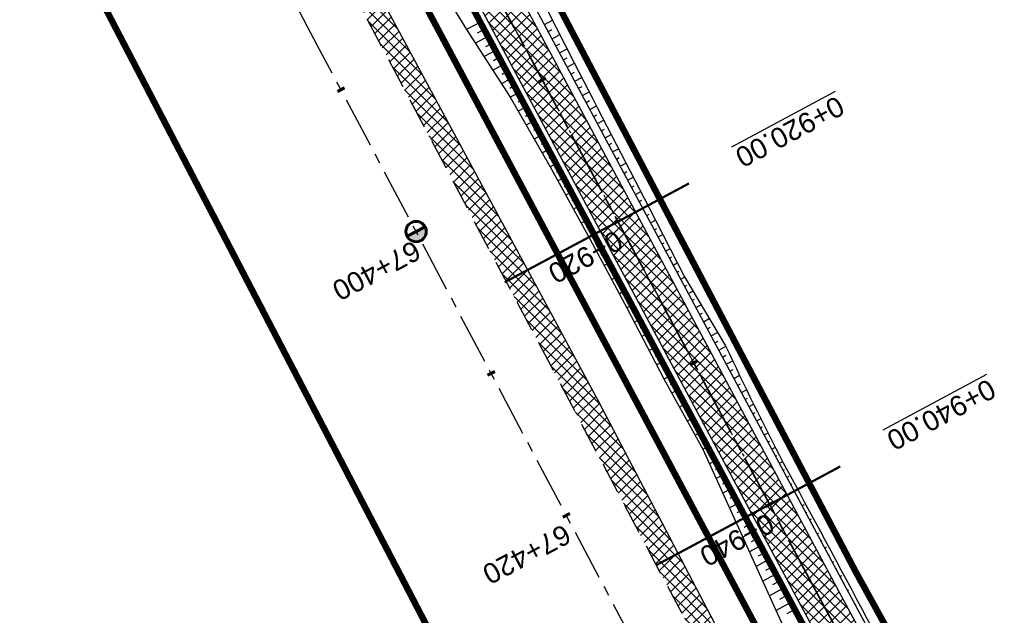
# Model space of a CAD drawing. Header units: metres. Extents: x 7529682 to 7533711, y 5721195 to 5727842.
# Tile 185 of 232: x 7530110 to 7530172, y 5726960 to 5726997. Entities that reach past the tile are written whole.
import ezdxf

# ---------------------------------------------------------------- set-up
doc = ezdxf.new("R2010")
doc.units = ezdxf.units.M
for name, pattern in [('817-dzialki-09-05-04$0$HIDDEN', [0.375, 0.25, -0.125]), ('ACAD_ISO05W100', [33, 24, -3, 0, -3, 0, -3]), ('CENTER', [50.8, 31.75, -6.35, 6.35, -6.35]), ('CENTER2', [28.575, 19.05, -3.175, 3.175, -3.175]), ('HIDDEN', [9.525, 6.35, -3.175])]:
    doc.linetypes.add(name, pattern=pattern)
for name, color, linetype in [('C-DROGI-SYTUACJA', 7, 'Continuous'), ('C-DROGI-SYTUACJA-ETYKIETY', 7, 'Continuous'), ('D-hatch-pobocza', 131, 'Continuous'), ('D-pobocza', 60, 'Continuous'), ('D-rowy', 160, 'Continuous'), ('D-skarpa', 2, 'Continuous'), ('D-skarpa-kreskowanie', 2, 'Continuous')]:
    doc.layers.add(name, color=color, linetype=linetype)
for name, color, linetype, lineweight, true_color in [('D-hatch-ciag-pieszo-rowerowy', 7, 'Continuous', 13, 0xff9f80), ('D-LR-etap-III', 7, '817-dzialki-09-05-04$0$HIDDEN', 50, 0x00008f), ('D-przekroje-pop', 7, 'Continuous', 50, 0x000099)]:
    doc.layers.add(name, color=color, linetype=linetype, lineweight=lineweight, true_color=true_color)
for name, color, linetype, lineweight in [('D-krawędzie', 3, 'Continuous', 30), ('D-obrzeża', 2, 'Continuous', 30), ('D-oś', 10, 'CENTER', 30), ('D-pas-drogowy', 7, 'ACAD_ISO05W100', 50)]:
    doc.layers.add(name, color=color, linetype=linetype, lineweight=lineweight)
doc.layers.add('poprzeczki', color=7, linetype='Continuous', true_color=0x0000c7)
doc.styles.get("Standard").update_dxf_attribs({"font": 'arial.ttf'})

# ---------------------------------------------------------------- blocks, each defined once
blk = doc.blocks.new('kilometraz')
at = {"linetype": 'ByBlock', "lineweight": -2}
blk.add_hatch(color=0, dxfattribs=at).paths.add_polyline_path([(0, -0.28125, 0.41421356), (0.28125, 0, 0.41421356), (0, 0.28125)])
at = {"color": 0, "linetype": 'ByBlock', "lineweight": -2}
blk.add_line((0, 0.28125), (0, -0.28125), dxfattribs=at)
blk.add_circle((0, 0), 0.28125, dxfattribs=at)
blk = doc.blocks.new('AeccTickLine')
at = {"color": 0, "linetype": 'ByBlock', "lineweight": -2}
blk.add_line((0, 1), (0, -1), dxfattribs=at)

msp = doc.modelspace()

# ---------------------------------------------------------------- hatches: boundary and pattern name
at = {"layer": 'D-hatch-ciag-pieszo-rowerowy'}
h = msp.add_hatch(dxfattribs=at)
h.set_pattern_fill('ANSI37', color=256, scale=0.15, style=0)
h.set_pattern_definition([(45, (0.87658, 0.48407), (-0.33675960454, 0.33675960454), []), (135, (0.87658, 0.48407), (-0.33675960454, -0.33675960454), [])])
h.paths.add_polyline_path([(7530123.559, 5727032.047), (7530121.363, 5727030.852), (7530132.878, 5727009.502), (7530158.916, 5726960.858), (7530182.683, 5726916.746), (7530203.558, 5726876.949), (7530215.075, 5726854.837), (7530217.477, 5726855.639), (7530205.774, 5726878.107), (7530184.89, 5726917.92), (7530161.118, 5726962.041), (7530135.081, 5727010.685)])
at = {"layer": 'D-hatch-pobocza'}
h = msp.add_hatch(dxfattribs=at)
h.set_pattern_fill('ANSI37', color=256, scale=0.15, style=0)
h.set_pattern_definition([(45, (0, 0), (-0.33675960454, 0.33675960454), []), (135, (0, 0), (-0.33675960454, -0.33675960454), [])])
h.paths.add_polyline_path([(7530159.28, 5726948.82), (7530146.43, 5726973.35), (7530133.18, 5726997.96), (7530120.77, 5727021.75), (7530102.37, 5727056.4), (7530093.405, 5727074.093), (7530092.054, 5727072.892), (7530098.687, 5727060.362), (7530131.998, 5726997.21), (7530163.822, 5726937.097), (7530204.081, 5726861.013), (7530207.771, 5726854.047), (7530209.4, 5726853.58), (7530209.844, 5726853.622), (7530193.42, 5726884.56), (7530185.31, 5726899.91), (7530173.06, 5726923.22)])

# ---------------------------------------------------------------- linework, layer by layer
at = {"layer": 'C-DROGI-SYTUACJA', "color": 10, "linetype": 'CENTER2', "lineweight": 35, "ltscale": 0.2}
msp.add_lwpolyline([(7529994.785, 5727271.452), (7530014.919, 5727233.118), (7530030.611, 5727203.571), (7530048.952, 5727168.884), (7530066.584, 5727135.609), (7530088.792, 5727092.929), (7530119.442, 5727037.047), (7530133.98, 5727010.094), (7530160.017, 5726961.45), (7530183.787, 5726917.333), (7530204.666, 5726877.528), (7530227.909, 5726832.904), (7530259.102, 5726774.826, 0.063585), (7530264.989, 5726766.578), (7530268.47, 5726762.818, -0.065084), (7530272.969, 5726756.475), (7530281.424, 5726740.504, -0.065084), (7530284.142, 5726733.217), (7530284.891, 5726729.972, 0.064463), (7530289.362, 5726717.937), (7530322.484, 5726654.998), (7530339.922, 5726621.886)], format="xyb", dxfattribs=at)
at = {"layer": 'D-krawędzie', "linetype": 'HIDDEN', "ltscale": 0.3}
msp.add_lwpolyline([(7529971.476, 5727300.786), (7530006.702, 5727234.141), (7530044.198, 5727163.133), (7530082.89, 5727090.2), (7530098.687, 5727060.362), (7530131.998, 5726997.21), (7530163.822, 5726937.097), (7530204.081, 5726861.013), (7530247.82, 5726778.438), (7530252.22, 5726770.26), (7530259.735, 5726756.9), (7530263.782, 5726749.287), (7530270.196, 5726737.096), (7530272.433, 5726732.819), (7530276.009, 5726725.598), (7530279.7, 5726718.02), (7530284.501, 5726708.94), (7530291.376, 5726695.94), (7530296.046, 5726687.107), (7530304.464, 5726671.187), (7530316.604, 5726648.181)], dxfattribs=at)
at = {"layer": 'D-LR-etap-III', "ltscale": 10, "flags": 128}
msp.add_lwpolyline([(7531750.474, 5723895.103, 0.4, 0.4, 0), (7531750.505, 5723895.13, 0.4, 0.4, 0), (7531682.71, 5724022.92, 0.4, 0.4, 0), (7531619.177, 5724147.204, 0.4, 0.4, 0), (7531592.309, 5724198.489, 0.4, 0.4, 0), (7531553.264, 5724272.919, 0.4, 0.4, 0), (7531504.02, 5724366.79, 0.4, 0.4, 0), (7531482.09, 5724407.62, 0.4, 0.4, 0), (7531412.35, 5724541.183, 0.4, 0.4, 0), (7531388.464, 5724586.93, 0.4, 0.4, 0), (7531345.12, 5724669.94, 0.4, 0.4, 0), (7531127.66, 5725081.67, 0.4, 0.4, 0), (7531059.253, 5725211.041, 0.4, 0.4, 0), (7531008.007, 5725307.954, 0.4, 0.4, 0), (7530964.182, 5725390.836, 0.4, 0.4, 0), (7530914.557, 5725484.684, 0.4, 0.4, 0), (7530865.243, 5725577.494, 0.4, 0.4, 0), (7530840.085, 5725624.059, 0.4, 0.4, 0), (7530802.56, 5725694.925, 0.4, 0.4, 0), (7530755.54, 5725787.51, 0.4, 0.4, 0), (7530708.718, 5725876.303, 0.4, 0.4, 0), (7530695.12, 5725902.09, 0.4, 0.4, 0), (7530642.914, 5726001.078, 0.4, 0.4, 0), (7530634.935, 5726016.147, 0.4, 0.4, 0), (7530610.82, 5726061.93, 0.4, 0.4, 0), (7530610.82, 5726061.93, 0.4, 0.4, 0), (7530607.21, 5726063.51, 0.4, 0.4, 0), (7530597.42, 5726080.68, 0.4, 0.4, 0), (7530591.16, 5726088.44, 0.4, 0.4, 0), (7530581.28, 5726107.21, 0.4, 0.4, 0), (7530571.29, 5726130.56, 0.4, 0.4, 0), (7530549.555, 5726171.527, 0.4, 0.4, 0), (7530531.014, 5726206.474, 0.4, 0.4, 0), (7530516.461, 5726236.017, 0.4, 0.4, 0), (7530500.799, 5726266.141, 0.4, 0.4, 0), (7530491.35, 5726283.94, 0.4, 0.4, 0), (7530482.4, 5726303.41, 0.4, 0.4, 0), (7530482.4, 5726303.41, 0.4, 0.4, 0), (7530450.41, 5726357.28, 0.4, 0.4, 0), (7530397.759, 5726458.5, 0.4, 0.4, 0), (7530334.708, 5726583.665, 0.4, 0.4, 0), (7530303.939, 5726645.168, 0.4, 0.4, 0), (7530300.51, 5726651.778, 0.4, 0.4, 0), (7530289.214, 5726671.967, 0.4, 0.4, 0), (7530281.54, 5726685.57, 0.4, 0.4, 0), (7530261.371, 5726724.163, 0.4, 0.4, 0), (7530254.03, 5726738.21, 0.4, 0.4, 0), (7530197.22, 5726845.06, 0.4, 0.4, 0), (7530194.71, 5726849.15, 0.4, 0.4, 0), (7530195.92, 5726850.75, 0.4, 0.4, 0), (7530170.547, 5726892.961, 0.4, 0.4, 0), (7530143.175, 5726945.066, 0.4, 0.4, 0), (7530105.06, 5727018.32, 0.4, 0.4, 0), (7530100.06, 5727027.16, 0.4, 0.4, 0), (7530062.319, 5727099.625, 0.4, 0.4, 0), (7530015.379, 5727189.42, 0.4, 0.4, 0), (7529983.208, 5727250.207, 0.4, 0.4, 0), (7529953.284, 5727306.747, 0.4, 0.4, 0), (7529900.671, 5727406.159, 0.4, 0.4, 0), (7529890.63, 5727425.131, 0.4, 0.4, 0), (7529875.155, 5727454.426, 0.4, 0.4, 0), (7529857.56, 5727487.787, 0.4, 0.4, 0), (7529835.194, 5727530.193, 0.4, 0.4, 0), (7529811.741, 5727574.662, 0.4, 0.4, 0), (7529792.102, 5727611.923, 0.4, 0.4, 0), (7529768.066, 5727657.47, 0.4, 0.4, 0), (7529755.211, 5727682.131, 0.4, 0.4, 0), (7529753.31, 5727681.13, 0.4, 0.4, 0), (7529739.21, 5727707.77, 0.4, 0.4, 0), (7529735.395, 5727711.252, 0.4, 0.4, 0), (7529725.42, 5727730.2, 0.4, 0.4, 0), (7529723.55, 5727729.88, 0.4, 0.4, 0), (7529695.567, 5727782.932, 0.4, 0.4, 0), (7529717.68, 5727794.024, 0.4, 0.4, 0), (7529736.275, 5727758.647, 0.4, 0.4, 0), (7529736.275, 5727758.647, 0.4, 0.4, 0), (7529744.511, 5727750.406, 0.4, 0.4, 0), (7529744.511, 5727750.406, 0.4, 0.4, 0), (7529750.283, 5727738.55, 0.4, 0.4, 0), (7529777.109, 5727687.569, 0.4, 0.4, 0), (7529796.515, 5727651.33, 0.4, 0.4, 0), (7529814.938, 5727616.793, 0.4, 0.4, 0), (7529839.007, 5727572.304, 0.4, 0.4, 0), (7529860.618, 5727532.509, 0.4, 0.4, 0), (7529882.349, 5727491.504, 0.4, 0.4, 0), (7529904.865, 5727449.096, 0.4, 0.4, 0), (7529920.747, 5727418.885, 0.4, 0.4, 0), (7529946.677, 5727368.547, 0.4, 0.4, 0), (7529972.025, 5727320.573, 0.4, 0.4, 0), (7529987.74, 5727290.153, 0.4, 0.4, 0), (7529996.497, 5727273.662, 0.4, 0.4, 0), (7530017.541, 5727234.203, 0.4, 0.4, 0), (7530033.054, 5727204.864, 0.4, 0.4, 0), (7530051.623, 5727170.223, 0.4, 0.4, 0), (7530069.277, 5727137.016, 0.4, 0.4, 0), (7530089.385, 5727097.534, 0.4, 0.4, 0), (7530109.713, 5727060.747, 0.4, 0.4, 0), (7530136.77, 5727011.64, 0.4, 0.4, 0), (7530162.447, 5726962.744, 0.4, 0.4, 0), (7530187.674, 5726916.992, 0.4, 0.4, 0), (7530207.821, 5726879.335, 0.4, 0.4, 0), (7530230.626, 5726834.519, 0.4, 0.4, 0), (7530262.288, 5726776.618, 0.4, 0.4, 0), (7530277.51, 5726760.213, 0.4, 0.4, 0), (7530286.037, 5726744.107, 0.4, 0.4, 0), (7530288.097, 5726735.884, 0.4, 0.4, 0), (7530290.394, 5726725.047, 0.4, 0.4, 0), (7530296.177, 5726713.583, 0.4, 0.4, 0), (7530302.726, 5726701.182, 0.4, 0.4, 0), (7530325.685, 5726657.466, 0.4, 0.4, 0), (7530343.244, 5726623.649, 0.4, 0.4, 0), (7530360.23, 5726591.747, 0.4, 0.4, 0), (7530383.209, 5726548.059, 0.4, 0.4, 0), (7530406.018, 5726503.606, 0.4, 0.4, 0), (7530427.465, 5726462.62, 0.4, 0.4, 0), (7530447.928, 5726424.388, 0.4, 0.4, 0), (7530471.127, 5726379.921, 0.4, 0.4, 0), (7530490.501, 5726343.033, 0.4, 0.4, 0), (7530509.499, 5726306.733, 0.4, 0.4, 0), (7530529.89, 5726267.244, 0.4, 0.4, 0), (7530543.852, 5726238.99, 0.4, 0.4, 0), (7530554.809, 5726218.944, 0.4, 0.4, 0), (7530559.027, 5726212.223, 0.4, 0.4, 0), (7530563.061, 5726206.41, 0.4, 0.4, 0), (7530566.934, 5726200.464, 0.4, 0.4, 0), (7530569.771, 5726194.902, 0.4, 0.4, 0), (7530571.473, 5726191.282, 0.4, 0.4, 0), (7530572.839, 5726188.025, 0.4, 0.4, 0), (7530575.295, 5726182.035, 0.4, 0.4, 0), (7530579.737, 5726173.306, 0.4, 0.4, 0), (7530583.3, 5726167.41, 0.4, 0.4, 0), (7530593.4, 5726163.33, 0.4, 0.4, 0), (7530598.618, 5726155.264, 0.4, 0.4, 0), (7530608.258, 5726140.497, 0.4, 0.4, 0), (7530603.27, 5726136.83, 0.4, 0.4, 0), (7530606.53, 5726131.84, 0.4, 0.4, 0), (7530604.239, 5726124.217, 0.4, 0.4, 0), (7530605.847, 5726121.63, 0.4, 0.4, 0), (7530608.972, 5726116.164, 0.4, 0.4, 0), (7530618.114, 5726097.791, 0.4, 0.4, 0), (7530651.213, 5726034.96, 0.4, 0.4, 0), (7530670.244, 5725998.611, 0.4, 0.4, 0), (7530698.075, 5725945.953, 0.4, 0.4, 0), (7530716.506, 5725911.305, 0.4, 0.4, 0), (7530735.223, 5725875.667, 0.4, 0.4, 0), (7530752.504, 5725842.155, 0.4, 0.4, 0), (7530778.311, 5725793.501, 0.4, 0.4, 0), (7530797.5, 5725756.382, 0.4, 0.4, 0), (7530812.519, 5725728.289, 0.4, 0.4, 0), (7530820.039, 5725713.16, 0.4, 0.4, 0), (7530822.422, 5725710.194, 0.4, 0.4, 0), (7530833.155, 5725688.801, 0.4, 0.4, 0), (7530849.629, 5725656.159, 0.4, 0.4, 0), (7530867.983, 5725621.964, 0.4, 0.4, 0), (7530872.63, 5725612.888, 0.4, 0.4, 0), (7530880.354, 5725597.595, 0.4, 0.4, 0), (7530883.839, 5725593.389, 0.4, 0.4, 0), (7530891.782, 5725587.763, 0.4, 0.4, 0), (7530895.039, 5725584.281, 0.4, 0.4, 0), (7530897.034, 5725580.941, 0.4, 0.4, 0), (7530900.952, 5725579.946, 0.4, 0.4, 0), (7530904.81, 5725571.977, 0.4, 0.4, 0), (7530903.682, 5725568.566, 0.4, 0.4, 0), (7530908.901, 5725558.845, 0.4, 0.4, 0), (7530910.252, 5725545.672, 0.4, 0.4, 0), (7530912.873, 5725538.646, 0.4, 0.4, 0), (7530945.278, 5725478.464, 0.4, 0.4, 0), (7530959.692, 5725450.246, 0.4, 0.4, 0), (7531002.827, 5725368.192, 0.4, 0.4, 0), (7531044.704, 5725290.314, 0.4, 0.4, 0), (7531064.099, 5725253.213, 0.4, 0.4, 0), (7531083.01, 5725216.678, 0.4, 0.4, 0), (7531113.013, 5725158.466, 0.4, 0.4, 0), (7531137.364, 5725113.071, 0.4, 0.4, 0), (7531150.831, 5725086.712, 0.4, 0.4, 0), (7531159.746, 5725076.641, 0.4, 0.4, 0), (7531166.31, 5725074.58, 0.4, 0.4, 0), (7531172.29, 5725062.58, 0.4, 0.4, 0), (7531170.59, 5725055.606, 0.4, 0.4, 0), (7531173.733, 5725044.081, 0.4, 0.4, 0), (7531215.342, 5724964.86, 0.4, 0.4, 0), (7531238.054, 5724921.685, 0.4, 0.4, 0), (7531262.39, 5724875.283, 0.4, 0.4, 0), (7531295.587, 5724811.266, 0.4, 0.4, 0), (7531348.488, 5724712.363, 0.4, 0.4, 0), (7531363.741, 5724682.684, 0.4, 0.4, 0), (7531366.987, 5724675.865, 0.4, 0.4, 0), (7531382.541, 5724646.111, 0.4, 0.4, 0), (7531401.299, 5724610.875, 0.4, 0.4, 0), (7531428.965, 5724558.862, 0.4, 0.4, 0), (7531449.111, 5724520.398, 0.4, 0.4, 0), (7531477.293, 5724465.831, 0.4, 0.4, 0), (7531500.996, 5724421.113, 0.4, 0.4, 0), (7531512.122, 5724400.549, 0.4, 0.4, 0), (7531513.782, 5724396.757, 0.4, 0.4, 0), (7531526.32, 5724379.39, 0.4, 0.4, 0), (7531566.784, 5724302.736, 0.4, 0.4, 0), (7531578.579, 5724282.775, 0.4, 0.4, 0), (7531584.233, 5724273.111, 0.4, 0.4, 0), (7531590.109, 5724263.508, 0.4, 0.4, 0), (7531593.028, 5724258.771, 0.4, 0.4, 0), (7531595.712, 5724254.227, 0.4, 0.4, 0), (7531601.66, 5724243.898, 0.4, 0.4, 0), (7531606.098, 5724235.986, 0.4, 0.4, 0), (7531609.382, 5724230.799, 0.4, 0.4, 0), (7531611.58, 5724227.671, 0.4, 0.4, 0), (7531612.708, 5724225.864, 0.4, 0.4, 0), (7531618.665, 5724214.481, 0.4, 0.4, 0), (7531619.886, 5724212.334, 0.4, 0.4, 0), (7531620.932, 5724210.787, 0.4, 0.4, 0), (7531623.519, 5724207.112, 0.4, 0.4, 0), (7531626.144, 5724203.613, 0.4, 0.4, 0), (7531632.023, 5724196.486, 0.4, 0.4, 0), (7531653.949, 5724152.618, 0.4, 0.4, 0), (7531656.751, 5724143.104, 0.4, 0.4, 0), (7531659.614, 5724133.255, 0.4, 0.4, 0), (7531661.627, 5724128.646, 0.4, 0.4, 0.010938), (7531674.315, 5724101.435, 0.4, 0.4, 0), (7531685.138, 5724081.408, 0.4, 0.4, 0), (7531692.16, 5724066.277, 0.4, 0.4, 0), (7531699.662, 5724051.388, 0.4, 0.4, 0), (7531704.481, 5724040.809, 0.4, 0.4, 0), (7531704.481, 5724040.809, 0.4, 0.4, 0), (7531704.401, 5724037.369, 0.4, 0.4, 0), (7531720.384, 5724003.441, 0.4, 0.4, 0), (7531728.799, 5723986.206, 0.4, 0.4, 0), (7531733.238, 5723977.193, 0.4, 0.4, 0), (7531736.75, 5723969.505, 0.4, 0.4, 0), (7531737.336, 5723968.519, 0.4, 0.4, 0), (7531738.285, 5723967.699, 0.4, 0.4, 0), (7531742.181, 5723962.346, 0.4, 0.4, 0), (7531744.286, 5723958.616, 0.4, 0.4, 0), (7531755.393, 5723944.193, 0.4, 0.4, 0), (7531758.69, 5723936.76, 0.4, 0.4, 0), (7531780.08, 5723929.25, 0.4, 0.4, 0), (7531792.612, 5723906.338, 0.4, 0.4, 0), (7531792.612, 5723906.338, 0.4, 0.4, 0), (7531756.962, 5723883.055, 0.4, 0.4, 0), (7531750.46, 5723895.13, 0.4, 0.4, 0), (7531750.46, 5723895.13, 0, 0, 0)], format="xyseb", dxfattribs=at)
at = {"layer": 'D-obrzeża'}
for points in [[(7530255.071, 5726779.69), (7530226.804, 5726832.32), (7530203.558, 5726876.949), (7530182.683, 5726916.746), (7530158.916, 5726960.858), (7530132.878, 5727009.502), (7530118.344, 5727036.45), (7530087.65, 5727092.412), (7530086.699, 5727094.242), (7530065.478, 5727135.027), (7530047.847, 5727168.299), (7530029.507, 5727202.986), (7530013.813, 5727232.534), (7529993.681, 5727270.865)], [(7530217.689, 5726855.232), (7530205.774, 5726878.107), (7530184.89, 5726917.92), (7530161.118, 5726962.041), (7530135.081, 5727010.685), (7530120.54, 5727037.644), (7530099.718, 5727075.608)]]:
    msp.add_lwpolyline(points, dxfattribs=at)
at = {"layer": 'D-oś', "ltscale": 0.1}
msp.add_lwpolyline([(7530313.508, 5726646.548), (7530301.37, 5726669.551), (7530292.952, 5726685.471), (7530288.281, 5726694.304), (7530281.407, 5726707.304), (7530276.579, 5726716.435), (7530272.867, 5726724.055), (7530269.314, 5726731.231), (7530267.097, 5726735.47), (7530260.688, 5726747.65), (7530256.664, 5726755.22), (7530249.153, 5726768.573), (7530244.732, 5726776.79), (7530200.988, 5726859.376), (7530160.728, 5726935.459), (7530128.903, 5726995.575), (7530095.593, 5727058.727), (7530079.798, 5727088.56), (7530041.105, 5727161.496), (7530003.607, 5727232.506), (7529968.381, 5727299.153)], dxfattribs=at)
at = {"layer": 'D-oś', "ltscale": 0.03}
msp.add_lwpolyline([(7529994.785, 5727271.452), (7530014.919, 5727233.118), (7530030.611, 5727203.571), (7530048.952, 5727168.884), (7530066.584, 5727135.609), (7530088.792, 5727092.929), (7530119.442, 5727037.047), (7530133.98, 5727010.094), (7530160.017, 5726961.45), (7530183.787, 5726917.333), (7530204.666, 5726877.528), (7530227.909, 5726832.904), (7530259.102, 5726774.826, 0.063585), (7530264.989, 5726766.578), (7530268.47, 5726762.818, -0.065084), (7530272.969, 5726756.475), (7530281.424, 5726740.504, -0.065084), (7530284.142, 5726733.217), (7530284.891, 5726729.972, 0.064463), (7530289.362, 5726717.937), (7530322.484, 5726654.998)], format="xyb", dxfattribs=at)
at = {"layer": 'D-pas-drogowy', "ltscale": 0.2, "flags": 128}
msp.add_lwpolyline([(7531633.019, 5724182.834, 0.4, 0.4, 0), (7531617.559, 5724211.608, 0.4, 0.4, 0), (7531566.784, 5724302.736, 0.4, 0.4, 0), (7531538.419, 5724356.47, 0.4, 0.4, 0), (7531526.32, 5724379.39, 0.4, 0.4, 0), (7531516.102, 5724393.607, 0.4, 0.4, 0.001485), (7531513.78, 5724396.838, 0.4, 0.4, 0), (7531501.87, 5724413.41, 0.4, 0.4, 0), (7531474.926, 5724464.508, 0.4, 0.4, 0), (7531446.2, 5724518.992, 0.4, 0.4, 0), (7531424.962, 5724559.262, 0.4, 0.4, 0), (7531398.444, 5724609.566, 0.4, 0.4, 0), (7531379.647, 5724645.216, 0.4, 0.4, 0), (7531365.23, 5724672.56, 0.4, 0.4, 0), (7531341.306, 5724717.915, 0.4, 0.4, 0), (7531312.9, 5724771.789, 0.4, 0.4, 0), (7531292.591, 5724810.307, 0.4, 0.4, 0), (7531259.392, 5724873.271, 0.4, 0.4, 0), (7531233.74, 5724921.923, 0.4, 0.4, 0), (7531203.073, 5724980.092, 0.4, 0.4, 0), (7531173.471, 5725036.225, 0.4, 0.4, 0), (7531168.27, 5725046.09, 0.4, 0.4, 0), (7531172.29, 5725062.58, 0.4, 0.4, 0), (7531166.31, 5725074.58, 0.4, 0.4, 0), (7531150.32, 5725079.6, 0.4, 0.4, 0), (7531141.5, 5725096.43, 0.4, 0.4, 0), (7531109.312, 5725157.814, 0.4, 0.4, 0), (7531086.641, 5725201.048, 0.4, 0.4, 0), (7531059.198, 5725253.384, 0.4, 0.4, 0), (7531028.207, 5725312.489, 0.4, 0.4, 0), (7530999.105, 5725367.99, 0.4, 0.4, 0), (7530956.248, 5725449.725, 0.4, 0.4, 0), (7530924.398, 5725510.464, 0.4, 0.4, 0), (7530897.51, 5725561.74, 0.4, 0.4, 0), (7530894.46, 5725566.14, 0.4, 0.4, 0), (7530892.16, 5725570.49, 0.4, 0.4, 0), (7530869.363, 5725613.307, 0.4, 0.4, 0), (7530861.694, 5725627.705, 0.4, 0.4, 0), (7530852.74, 5725644.52, 0.4, 0.4, 0), (7530831.51, 5725684.2, 0.4, 0.4, 0), (7530811.13, 5725722.52, 0.4, 0.4, 0), (7530792.348, 5725757.941, 0.4, 0.4, 0), (7530768.03, 5725803.8, 0.4, 0.4, 0), (7530748.769, 5725840.179, 0.4, 0.4, 0), (7530727.7, 5725879.97, 0.4, 0.4, 0), (7530712.098, 5725909.545, 0.4, 0.4, 0), (7530693.644, 5725944.645, 0.4, 0.4, 0), (7530665.702, 5725997.539, 0.4, 0.4, 0), (7530641.76, 5726042.88, 0.4, 0.4, 0), (7530616.5, 5726091.48, 0.4, 0.4, 0), (7530604.628, 5726114.32, 0.4, 0.4, -0.007763), (7530602.5, 5726118.43, 0.4, 0.4, 0), (7530603.992, 5726123.395, 0.4, 0.4, 0), (7530606.53, 5726131.84, 0.4, 0.4, 0), (7530603.27, 5726136.83, 0.4, 0.4, 0), (7530593.776, 5726151.369, 0.4, 0.4, 0), (7530590.203, 5726156.84, 0.4, 0.4, 0), (7530583.3, 5726167.41, 0.4, 0.4, 0), (7530580.578, 5726170.428, 0.4, 0.4, 0), (7530575.85, 5726175.67, 0.4, 0.4, 0), (7530569.01, 5726186.66, 0.4, 0.4, 0), (7530562.555, 5726199.189, 0.4, 0.4, 0), (7530555.67, 5726211.39, 0.4, 0.4, 0), (7530548.29, 5726224.23, 0.4, 0.4, 0), (7530540.58, 5726237.71, 0.4, 0.4, 0), (7530532.68, 5726252.65, 0.4, 0.4, 0), (7530524.06, 5726269.35, 0.4, 0.4, 0), (7530502.82, 5726309.91, 0.4, 0.4, 0), (7530488.83, 5726336.63, 0.4, 0.4, 0), (7530466.03, 5726380.16, 0.4, 0.4, 0), (7530438.47, 5726432.77, 0.4, 0.4, 0), (7530424.53, 5726459.09, 0.4, 0.4, 0), (7530401.63, 5726502.97, 0.4, 0.4, 0), (7530383.38, 5726538.06, 0.4, 0.4, 0), (7530353.97, 5726593.52, 0.4, 0.4, 0), (7530338.47, 5726622.74, 0.4, 0.4, 0), (7530322.01, 5726653.88, 0.4, 0.4, 0), (7530297.54, 5726700.33, 0.4, 0.4, 0), (7530287.38, 5726719.6, 0.4, 0.4, 0), (7530285.95, 5726722.316, 0.4, 0.4, 0), (7530280.26, 5726733.12, 0.4, 0.4, 0), (7530266.73, 5726758.74, 0.4, 0.4, 0), (7530260.42, 5726770.47, 0.4, 0.4, 0), (7530253.25, 5726783.82, 0.4, 0.4, 0), (7530244.95, 5726799.33, 0.4, 0.4, 0), (7530239.39, 5726808.49, 0.4, 0.4, 0), (7530238.29, 5726807.9, 0.4, 0.4, 0), (7530218.11, 5726850.67, 0.4, 0.4, 0), (7530175.907, 5726928.168, 0.4, 0.4, 0), (7530096.68, 5727076.15, 0.4, 0.4, 0), (7530094.68, 5727079.89, 0.4, 0.4, 0), (7530064.597, 5727135.523, 0.4, 0.4, 0), (7530046.731, 5727168.892, 0.4, 0.4, 0), (7530025.803, 5727208.461, 0.4, 0.4, 0), (7530012.847, 5727232.979, 0.4, 0.4, 0), (7529994.15, 5727268.45, 0.4, 0.4, 0), (7529981.671, 5727291.93, 0.4, 0.4, 0), (7529949.89, 5727351.73, 0.4, 0.4, 0), (7529924.75, 5727399.03, 0.4, 0.4, 0), (7529915.516, 5727417.1, 0.4, 0.4, 0), (7529885.83, 5727475.19, 0.4, 0.4, 0), (7529862.56, 5727519.97, 0.4, 0.4, 0), (7529852.985, 5727538.191, 0.4, 0.4, 0), (7529836.513, 5727569.511, 0.4, 0.4, 0), (7529815.369, 5727609.141, 0.4, 0.4, 0), (7529792.795, 5727651.247, 0.4, 0.4, 0), (7529774.199, 5727685.858, 0.4, 0.4, 0), (7529746.966, 5727736.059, 0.4, 0.4, 0), (7529733.92, 5727757.62, 0.4, 0.4, 0), (7529708.607, 5727806.389, 0.4, 0.4, 0), (7529688.492, 5727796.345, 0.4, 0.4, 0), (7529723.55, 5727729.88, 0.4, 0.4, 0), (7529725.42, 5727730.2, 0.4, 0.4, 0), (7529735.38, 5727711.28, 0.4, 0.4, 0), (7529739.21, 5727707.77, 0.4, 0.4, 0), (7529753.31, 5727681.13, 0.4, 0.4, 0), (7529755.178, 5727682.114, 0.4, 0.4, 0), (7529792.102, 5727611.923, 0.4, 0.4, 0), (7529811.741, 5727574.662, 0.4, 0.4, 0), (7529835.194, 5727530.193, 0.4, 0.4, 0), (7529857.56, 5727487.787, 0.4, 0.4, 0), (7529875.155, 5727454.426, 0.4, 0.4, 0), (7529890.63, 5727425.131, 0.4, 0.4, 0), (7529900.671, 5727406.159, 0.4, 0.4, 0), (7529953.284, 5727306.747, 0.4, 0.4, 0), (7529983.208, 5727250.207, 0.4, 0.4, 0), (7530015.379, 5727189.42, 0.4, 0.4, 0), (7530062.319, 5727099.625, 0.4, 0.4, 0), (7530100.06, 5727027.16, 0.4, 0.4, 0), (7530105.06, 5727018.32, 0.4, 0.4, 0), (7530143.175, 5726945.066, 0.4, 0.4, 0), (7530170.547, 5726892.961, 0.4, 0.4, 0), (7530195.92, 5726850.75, 0.4, 0.4, 0), (7530194.71, 5726849.15, 0.4, 0.4, 0), (7530197.22, 5726845.06, 0.4, 0.4, 0), (7530254.03, 5726738.21, 0.4, 0.4, 0), (7530261.371, 5726724.163, 0.4, 0.4, 0), (7530281.54, 5726685.57, 0.4, 0.4, 0), (7530289.214, 5726671.967, 0.4, 0.4, 0), (7530300.51, 5726651.778, 0.4, 0.4, 0), (7530303.939, 5726645.168, 0.4, 0.4, 0), (7530334.708, 5726583.665, 0.4, 0.4, 0), (7530397.759, 5726458.5, 0.4, 0.4, 0), (7530450.41, 5726357.28, 0.4, 0.4, 0), (7530482.4, 5726303.41, 0.4, 0.4, 0), (7530483.688, 5726301.003, 0.4, 0.4, 0), (7530491.35, 5726283.94, 0.4, 0.4, 0), (7530512.67, 5726243.78, 0.4, 0.4, 0), (7530529.43, 5726209.46, 0.4, 0.4, 0), (7530571.29, 5726130.56, 0.4, 0.4, 0), (7530581.28, 5726107.21, 0.4, 0.4, 0), (7530591.16, 5726088.44, 0.4, 0.4, 0), (7530597.42, 5726080.68, 0.4, 0.4, 0), (7530607.21, 5726063.51, 0.4, 0.4, 0), (7530610.82, 5726061.93, 0.4, 0.4, 0), (7530634.935, 5726016.147, 0.4, 0.4, 0), (7530642.914, 5726001.078, 0.4, 0.4, 0), (7530695.12, 5725902.09, 0.4, 0.4, 0), (7530708.718, 5725876.303, 0.4, 0.4, 0), (7530755.54, 5725787.51, 0.4, 0.4, 0), (7530802.56, 5725694.925, 0.4, 0.4, 0), (7530840.085, 5725624.059, 0.4, 0.4, 0), (7530865.243, 5725577.494, 0.4, 0.4, 0), (7530914.557, 5725484.684, 0.4, 0.4, 0), (7530964.182, 5725390.836, 0.4, 0.4, 0), (7531008.007, 5725307.954, 0.4, 0.4, 0), (7531059.253, 5725211.041, 0.4, 0.4, 0), (7531127.66, 5725081.67, 0.4, 0.4, 0), (7531345.12, 5724669.94, 0.4, 0.4, 0), (7531388.464, 5724586.93, 0.4, 0.4, 0), (7531412.35, 5724541.183, 0.4, 0.4, 0), (7531482.09, 5724407.62, 0.4, 0.4, 0), (7531504.02, 5724366.79, 0.4, 0.4, 0), (7531519.374, 5724337.52, 0.4, 0.4, 0), (7531563.749, 5724252.932, 0.4, 0.4, 0), (7531602.175, 5724179.681, 0.4, 0.4, 0), (7531619.177, 5724147.204, 0.4, 0.4, 0), (7531625.038, 5724135.635, 0.4, 0.4, 0), (7531656.796, 5724073.316, 0.4, 0.4, 0), (7531675.12, 5724037.36, 0.4, 0.4, 0), (7531682.71, 5724022.92, 0.4, 0.4, 0), (7531705.565, 5723979.811, 0.4, 0.4, 0), (7531736.606, 5723921.262, 0.4, 0.4, 0), (7531750.46, 5723895.13, 0.4, 0.4, 0), (7531740.77, 5723886.56, 0.4, 0.4, 0), (7531732.86, 5723885, 0.4, 0.4, 0), (7531722.18, 5723887.77, 0.4, 0.4, 0), (7531729.87, 5723862.17, 0.4, 0.4, 0), (7531742.92, 5723861.93, 0.4, 0.4, 0), (7531763.71, 5723859.52, 0.4, 0.4, 0), (7531768.42, 5723854.12, 0.4, 0.4, 0), (7531787.42, 5723817.97, 0.4, 0.4, 0), (7531795.57, 5723809.82, 0.4, 0.4, 0), (7531816.347, 5723819.85, 0.4, 0.4, 0), (7531816.347, 5723819.85, 0.4, 0.4, 0), (7531805.06, 5723843.23, 0.4, 0.4, 0), (7531803.61, 5723886.23, 0.4, 0.4, 0), (7531803.61, 5723886.23, 0.4, 0.4, 0), (7531780.08, 5723929.25, 0.4, 0.4, 0), (7531758.69, 5723936.76, 0.4, 0.4, 0), (7531749.359, 5723946.412, 0.4, 0.4, 0), (7531742.71, 5723953.29, 0.4, 0.4, 0), (7531735.177, 5723967.878, 0.4, 0.4, 0), (7531722.37, 5723992.68, 0.4, 0.4, 0), (7531705.042, 5724030.886, 0.4, 0.4, 0), (7531699.47, 5724043.17, 0.4, 0.4, 0), (7531692.69, 5724058.11, 0.4, 0.4, 0), (7531679.672, 5724084.017, 0.4, 0.4, 0), (7531674.55, 5724094.21, 0.4, 0.4, 0), (7531666.633, 5724114.003, 0.4, 0.4, 0), (7531649, 5724153.82, 0.4, 0.4, 0), (7531641.49, 5724149.34, 0.4, 0.4, 0), (7531626.04, 5724179.34, 0.4, 0.4, 0), (7531633.03, 5724182.84, 0, 0, 0)], format="xyseb", dxfattribs=at)
at = {"layer": 'D-pobocza'}
for points in [[(7529998.605, 5727267.942), (7530016.466, 5727233.935), (7530032.157, 5727204.391), (7530050.498, 5727169.703), (7530068.134, 5727136.422), (7530090.335, 5727093.754), (7530120.98, 5727037.883), (7530135.521, 5727010.922), (7530161.559, 5726962.278), (7530185.332, 5726918.154), (7530206.217, 5726878.339), (7530218.182, 5726855.367)], [(7529995.8, 5727265.757), (7530013.371, 5727232.301), (7530029.065, 5727202.752), (7530047.405, 5727168.065), (7530065.035, 5727134.795), (7530087.248, 5727092.104), (7530117.905, 5727036.211), (7530132.438, 5727009.265), (7530158.475, 5726960.622), (7530182.241, 5726916.511), (7530203.115, 5726876.718), (7530214.73, 5726854.418)], [(7530209.844, 5726853.622), (7530193.42, 5726884.56), (7530185.31, 5726899.91), (7530173.06, 5726923.22), (7530159.28, 5726948.82), (7530146.43, 5726973.35), (7530133.18, 5726997.96), (7530120.77, 5727021.75), (7530102.37, 5727056.4), (7530093.405, 5727074.093)]]:
    msp.add_lwpolyline(points, dxfattribs=at)
at = {"layer": 'D-przekroje-pop'}
for points in [[(7530152.042, 5726986.943), (7530147.634, 5726984.584), (7530140.581, 5726980.808)], [(7530161.481, 5726969.31), (7530157.072, 5726966.951), (7530150.019, 5726963.176)]]:
    msp.add_lwpolyline(points, dxfattribs=at)
at = {"layer": 'D-rowy', "linetype": 'HIDDEN', "ltscale": 0.1, "const_width": 0.4, "flags": 128}
msp.add_lwpolyline([(7530210.965, 5726857.162), (7530158.809, 5726954.52), (7530122.465, 5727022.753), (7530095.922, 5727072.859), (7530086.314, 5727091.113), (7530063.16, 5727134.709), (7530033.596, 5727190.759), (7530021.34, 5727213.676), (7530002.619, 5727249.036), (7529995.396, 5727262.503), (7529988.789, 5727275.206), (7529976.334, 5727299.006), (7529958.125, 5727333.488), (7529939.362, 5727369.129), (7529923.146, 5727399.734), (7529918.219, 5727408.985), (7529909.126, 5727427.527), (7529905.376, 5727434.673), (7529896.192, 5727451.152), (7529887.557, 5727467.231), (7529877.124, 5727486.657), (7529866.166, 5727506.778), (7529855.76, 5727526.176), (7529840.707, 5727554.898), (7529824.518, 5727585.588), (7529810.515, 5727612.292), (7529795.682, 5727640.077), (7529780.379, 5727668.69), (7529772.315, 5727684.078), (7529762.635, 5727702.447), (7529747.007, 5727732.117), (7529740.676, 5727744.954)], dxfattribs=at)
at = {"layer": 'D-skarpa', "linetype": 'Continuous'}
for points in [[(7530117.661, 5727044.43), (7530121.282, 5727038.056), (7530123.507, 5727034.06), (7530125.935, 5727029.689), (7530128.427, 5727025.352), (7530130.832, 5727020.968), (7530133.248, 5727016.591), (7530135.637, 5727012.198), (7530136.126, 5727011.251), (7530137.927, 5727007.744), (7530140.266, 5727003.325), (7530142.64, 5726998.924), (7530144.911, 5726994.469, 0.00201), (7530149.559, 5726985.467), (7530151.767, 5726981.125), (7530154.34, 5726976.831, 0.010044), (7530157.923, 5726969.541), (7530157.923, 5726969.541, -0.007166), (7530168.215, 5726950.067)], [(7530114.459, 5727040.52), (7530117.069, 5727035.746), (7530119.173, 5727031.723), (7530121.491, 5727027.292), (7530123.822, 5727022.869), (7530131.714, 5727008.872), (7530133.484, 5727005.366), (7530135.572, 5727000.812), (7530138.197, 5726996.546), (7530140.918, 5726992.332), (7530143.4, 5726987.989), (7530145.881, 5726983.498), (7530148.19, 5726979.21), (7530150.489, 5726974.769), (7530152.913, 5726970.396), (7530157.576, 5726960.143), (7530159.158, 5726956.716, 0.025824)]]:
    msp.add_lwpolyline(points, format="xyb", dxfattribs=at)
at = {"layer": 'D-skarpa-kreskowanie', "linetype": 'Continuous'}
for p, q in [((7530139.017, 5726996.974, 107.95), (7530138.203, 5726996.538, 107.334)), ((7530143.053, 5726996.85, 108.089), (7530143.559, 5726997.121, 107.707)), ((7530139.489, 5726996.093, 107.955), (7530138.747, 5726995.695, 107.394)), ((7530139.253, 5726996.533, 107.953), (7530138.864, 5726996.325, 107.658)), ((7530143.289, 5726996.41, 108.092), (7530143.538, 5726996.543, 107.904)), ((7530143.525, 5726995.969, 108.094), (7530144.013, 5726996.23, 107.725)), ((7530139.725, 5726995.652, 107.957), (7530139.372, 5726995.463, 107.69)), ((7530143.761, 5726995.528, 108.096), (7530144.001, 5726995.656, 107.915)), ((7530139.961, 5726995.211, 107.959), (7530139.291, 5726994.852, 107.453)), ((7530143.997, 5726995.087, 108.098), (7530144.468, 5726995.339, 107.743)), ((7530140.433, 5726994.329, 107.964), (7530139.835, 5726994.01, 107.512)), ((7530140.197, 5726994.77, 107.962), (7530139.88, 5726994.601, 107.722)), ((7530144.233, 5726994.646, 108.101), (7530144.464, 5726994.77, 107.926)), ((7530144.469, 5726994.205, 108.103), (7530144.922, 5726994.448, 107.761)), ((7530140.669, 5726993.889, 107.966), (7530140.388, 5726993.738, 107.754)), ((7530144.705, 5726993.765, 108.105), (7530144.928, 5726993.884, 107.937)), ((7530140.905, 5726993.448, 107.968), (7530140.379, 5726993.167, 107.571)), ((7530144.941, 5726993.324, 108.108), (7530145.379, 5726993.558, 107.776)), ((7530141.141, 5726993.007, 107.971), (7530140.896, 5726992.876, 107.786)), ((7530141.377, 5726992.566, 107.973), (7530140.923, 5726992.323, 107.63)), ((7530145.177, 5726992.883, 108.11), (7530145.392, 5726992.998, 107.947)), ((7530145.413, 5726992.442, 108.112), (7530145.836, 5726992.669, 107.792)), ((7530141.613, 5726992.125, 107.975), (7530141.392, 5726992.007, 107.808)), ((7530145.649, 5726992.001, 108.114), (7530145.857, 5726992.113, 107.957)), ((7530141.848, 5726991.684, 107.978), (7530141.419, 5726991.455, 107.653)), ((7530142.084, 5726991.244, 107.98), (7530141.876, 5726991.132, 107.822)), ((7530145.885, 5726991.56, 108.117), (7530146.293, 5726991.779, 107.808)), ((7530146.121, 5726991.12, 108.119), (7530146.321, 5726991.227, 107.967)), ((7530142.32, 5726990.803, 107.982), (7530141.916, 5726990.586, 107.676)), ((7530146.357, 5726990.679, 108.121), (7530146.75, 5726990.889, 107.824)), ((7530142.556, 5726990.362, 107.984), (7530142.36, 5726990.257, 107.836)), ((7530146.593, 5726990.238, 108.123), (7530146.785, 5726990.341, 107.978)), ((7530146.828, 5726989.797, 108.126), (7530147.207, 5726990, 107.839)), ((7530142.792, 5726989.921, 107.987), (7530142.412, 5726989.718, 107.699)), ((7530143.028, 5726989.48, 107.989), (7530142.844, 5726989.382, 107.85)), ((7530147.064, 5726989.356, 108.128), (7530147.251, 5726989.456, 107.987)), ((7530143.264, 5726989.039, 107.991), (7530142.908, 5726988.849, 107.722)), ((7530147.3, 5726988.916, 108.13), (7530147.668, 5726989.112, 107.853)), ((7530143.5, 5726988.599, 107.993), (7530143.328, 5726988.507, 107.863)), ((7530143.736, 5726988.158, 107.996), (7530143.404, 5726987.98, 107.745)), ((7530147.536, 5726988.475, 108.133), (7530147.717, 5726988.571, 107.996)), ((7530147.772, 5726988.034, 108.135), (7530148.128, 5726988.224, 107.866)), ((7530143.972, 5726987.717, 107.998), (7530143.809, 5726987.63, 107.875)), ((7530148.008, 5726987.593, 108.137), (7530148.183, 5726987.687, 108.005)), ((7530144.208, 5726987.276, 108), (7530143.888, 5726987.105, 107.758)), ((7530148.244, 5726987.152, 108.139), (7530148.589, 5726987.337, 107.879)), ((7530144.444, 5726986.835, 108.002), (7530144.287, 5726986.751, 107.884)), ((7530144.68, 5726986.395, 108.005), (7530144.372, 5726986.23, 107.772)), ((7530148.48, 5726986.711, 108.142), (7530148.65, 5726986.802, 108.014)), ((7530148.716, 5726986.271, 108.144), (7530149.049, 5726986.449, 107.892)), ((7530144.916, 5726985.954, 108.007), (7530144.765, 5726985.873, 107.893)), ((7530148.952, 5726985.83, 108.146), (7530149.116, 5726985.917, 108.022)), ((7530145.152, 5726985.513, 108.009), (7530144.855, 5726985.354, 107.785)), ((7530145.388, 5726985.072, 108.012), (7530145.243, 5726984.994, 107.902)), ((7530149.188, 5726985.389, 108.148), (7530149.51, 5726985.561, 107.905)), ((7530145.624, 5726984.631, 108.014), (7530145.339, 5726984.479, 107.799)), ((7530149.424, 5726984.948, 108.148), (7530149.581, 5726985.032, 108.029)), ((7530149.66, 5726984.507, 108.147), (7530149.964, 5726984.67, 107.917)), ((7530145.86, 5726984.19, 108.016), (7530145.72, 5726984.116, 107.911)), ((7530149.896, 5726984.067, 108.146), (7530150.043, 5726984.145, 108.034)), ((7530146.096, 5726983.75, 108.018), (7530145.823, 5726983.603, 107.812)), ((7530146.332, 5726983.309, 108.018), (7530146.196, 5726983.236, 107.916)), ((7530150.132, 5726983.626, 108.145), (7530150.418, 5726983.779, 107.929)), ((7530150.368, 5726983.185, 108.144), (7530150.506, 5726983.259, 108.039)), ((7530146.568, 5726982.868, 108.017), (7530146.298, 5726982.724, 107.813)), ((7530150.604, 5726982.744, 108.143), (7530150.871, 5726982.887, 107.941)), ((7530146.804, 5726982.427, 108.016), (7530146.669, 5726982.355, 107.914)), ((7530147.04, 5726981.986, 108.015), (7530146.772, 5726981.843, 107.813)), ((7530150.84, 5726982.303, 108.142), (7530150.969, 5726982.372, 108.044)), ((7530151.076, 5726981.862, 108.141), (7530151.325, 5726981.996, 107.952)), ((7530147.275, 5726981.546, 108.014), (7530147.142, 5726981.474, 107.913)), ((7530151.312, 5726981.422, 108.14), (7530151.431, 5726981.486, 108.049)), ((7530147.511, 5726981.105, 108.013), (7530147.246, 5726980.963, 107.812)), ((7530151.548, 5726980.981, 108.139), (7530151.779, 5726981.105, 107.963)), ((7530147.747, 5726980.664, 108.012), (7530147.615, 5726980.593, 107.912)), ((7530147.983, 5726980.223, 108.011), (7530147.72, 5726980.082, 107.812)), ((7530151.784, 5726980.54, 108.138), (7530151.91, 5726980.608, 108.042)), ((7530152.02, 5726980.099, 108.136), (7530152.294, 5726980.246, 107.929)), ((7530148.219, 5726979.782, 108.01), (7530148.088, 5726979.712, 107.911)), ((7530152.255, 5726979.658, 108.135), (7530152.403, 5726979.737, 108.024)), ((7530148.455, 5726979.341, 108.009), (7530148.194, 5726979.202, 107.811)), ((7530152.491, 5726979.217, 108.134), (7530152.809, 5726979.387, 107.895)), ((7530148.691, 5726978.901, 108.008), (7530148.558, 5726978.829, 107.906)), ((7530148.927, 5726978.46, 108.007), (7530148.654, 5726978.313, 107.8)), ((7530152.727, 5726978.777, 108.133), (7530152.897, 5726978.867, 108.005)), ((7530152.963, 5726978.336, 108.132), (7530153.323, 5726978.528, 107.86)), ((7530149.163, 5726978.019, 108.005), (7530149.023, 5726977.944, 107.9)), ((7530153.199, 5726977.895, 108.131), (7530153.39, 5726977.997, 107.987)), ((7530149.399, 5726977.578, 108.004), (7530149.114, 5726977.425, 107.789)), ((7530149.635, 5726977.137, 108.003), (7530149.489, 5726977.059, 107.893)), ((7530153.435, 5726977.454, 108.13), (7530153.838, 5726977.67, 107.826)), ((7530153.671, 5726977.013, 108.129), (7530153.883, 5726977.127, 107.969)), ((7530149.871, 5726976.696, 108.002), (7530149.574, 5726976.537, 107.777)), ((7530153.907, 5726976.573, 108.128), (7530154.35, 5726976.81, 107.793)), ((7530150.107, 5726976.256, 108.001), (7530149.955, 5726976.174, 107.887)), ((7530154.143, 5726976.132, 108.127), (7530154.355, 5726976.245, 107.967)), ((7530154.379, 5726975.691, 108.126), (7530154.782, 5726975.906, 107.821)), ((7530150.343, 5726975.815, 108), (7530150.033, 5726975.649, 107.766)), ((7530150.579, 5726975.374, 107.999), (7530150.421, 5726975.29, 107.88)), ((7530154.615, 5726975.25, 108.125), (7530154.806, 5726975.352, 107.98)), ((7530150.815, 5726974.933, 107.998), (7530150.494, 5726974.761, 107.755)), ((7530154.851, 5726974.809, 108.124), (7530155.213, 5726975.003, 107.85)), ((7530151.051, 5726974.492, 107.997), (7530150.893, 5726974.408, 107.878)), ((7530151.287, 5726974.052, 107.996), (7530150.978, 5726973.886, 107.763)), ((7530155.087, 5726974.368, 108.123), (7530155.258, 5726974.46, 107.993)), ((7530155.323, 5726973.928, 108.122), (7530155.645, 5726974.1, 107.878)), ((7530151.523, 5726973.611, 107.995), (7530151.372, 5726973.53, 107.881)), ((7530155.559, 5726973.487, 108.121), (7530155.71, 5726973.567, 108.007)), ((7530151.759, 5726973.17, 107.994), (7530151.463, 5726973.012, 107.77)), ((7530155.795, 5726973.046, 108.12), (7530156.076, 5726973.197, 107.907)), ((7530151.995, 5726972.729, 107.993), (7530151.85, 5726972.652, 107.883)), ((7530152.231, 5726972.288, 107.992), (7530151.948, 5726972.137, 107.778)), ((7530156.031, 5726972.605, 108.119), (7530156.161, 5726972.675, 108.02)), ((7530156.267, 5726972.164, 108.118), (7530156.508, 5726972.294, 107.935)), ((7530152.466, 5726971.847, 107.991), (7530152.328, 5726971.773, 107.886)), ((7530156.503, 5726971.723, 108.116), (7530156.618, 5726971.785, 108.029)), ((7530152.702, 5726971.407, 107.99), (7530152.433, 5726971.262, 107.786)), ((7530152.938, 5726970.966, 107.989), (7530152.807, 5726970.895, 107.889)), ((7530156.739, 5726971.283, 108.115), (7530156.957, 5726971.4, 107.95)), ((7530153.174, 5726970.525, 107.988), (7530152.917, 5726970.387, 107.793)), ((7530156.975, 5726970.842, 108.114), (7530157.078, 5726970.897, 108.036)), ((7530157.211, 5726970.401, 108.113), (7530157.407, 5726970.506, 107.965)), ((7530153.41, 5726970.084, 107.986), (7530153.267, 5726970.008, 107.878)), ((7530157.447, 5726969.96, 108.112), (7530157.539, 5726970.01, 108.042)), ((7530153.646, 5726969.643, 107.985), (7530153.332, 5726969.475, 107.747)), ((7530153.882, 5726969.202, 107.984), (7530153.711, 5726969.111, 107.855)), ((7530157.682, 5726969.519, 108.111), (7530157.856, 5726969.612, 107.98)), ((7530157.918, 5726969.079, 108.11), (7530158, 5726969.122, 108.049)), ((7530154.118, 5726968.762, 107.983), (7530153.746, 5726968.563, 107.702)), ((7530158.154, 5726968.638, 108.109), (7530158.305, 5726968.718, 107.995)), ((7530154.354, 5726968.321, 107.982), (7530154.154, 5726968.214, 107.831)), ((7530154.59, 5726967.88, 107.981), (7530154.161, 5726967.65, 107.657)), ((7530158.39, 5726968.197, 108.108), (7530158.46, 5726968.234, 108.055)), ((7530154.826, 5726967.439, 107.98), (7530154.597, 5726967.317, 107.807)), ((7530158.626, 5726967.756, 108.107), (7530158.755, 5726967.825, 108.01)), ((7530158.862, 5726967.315, 108.106), (7530158.925, 5726967.349, 108.058)), ((7530155.062, 5726966.998, 107.979), (7530154.576, 5726966.738, 107.612)), ((7530159.098, 5726966.874, 108.105), (7530159.221, 5726966.94, 108.012)), ((7530155.534, 5726966.117, 107.977), (7530154.991, 5726965.826, 107.566)), ((7530155.298, 5726966.558, 107.978), (7530155.041, 5726966.42, 107.784)), ((7530159.334, 5726966.434, 108.104), (7530159.394, 5726966.466, 108.059)), ((7530159.57, 5726965.993, 108.103), (7530159.687, 5726966.055, 108.015)), ((7530155.77, 5726965.676, 107.976), (7530155.484, 5726965.523, 107.76)), ((7530159.806, 5726965.552, 108.102), (7530159.863, 5726965.582, 108.059)), ((7530156.006, 5726965.235, 107.975), (7530155.406, 5726964.914, 107.521)), ((7530160.042, 5726965.111, 108.101), (7530160.153, 5726965.17, 108.017)), ((7530156.478, 5726964.353, 107.973), (7530155.821, 5726964.002, 107.476)), ((7530156.242, 5726964.794, 107.974), (7530155.927, 5726964.626, 107.736)), ((7530160.278, 5726964.67, 108.1), (7530160.332, 5726964.699, 108.059)), ((7530160.514, 5726964.229, 108.099), (7530160.619, 5726964.285, 108.019)), ((7530156.714, 5726963.913, 107.972), (7530156.371, 5726963.729, 107.712)), ((7530160.75, 5726963.789, 108.098), (7530160.801, 5726963.816, 108.059)), ((7530156.95, 5726963.472, 107.971), (7530156.235, 5726963.089, 107.431)), ((7530157.186, 5726963.031, 107.97), (7530156.814, 5726962.832, 107.689)), ((7530160.986, 5726963.348, 108.096), (7530161.084, 5726963.401, 108.022)), ((7530157.422, 5726962.59, 107.969), (7530156.65, 5726962.177, 107.385)), ((7530161.222, 5726962.907, 108.095), (7530161.27, 5726962.933, 108.059)), ((7530161.458, 5726962.466, 108.094), (7530161.55, 5726962.516, 108.024)), ((7530157.658, 5726962.149, 107.968), (7530157.258, 5726961.935, 107.665)), ((7530161.694, 5726962.026, 108.093), (7530161.737, 5726962.049, 108.061)), ((7530157.893, 5726961.708, 107.966), (7530157.065, 5726961.265, 107.34)), ((7530158.129, 5726961.268, 107.965), (7530157.701, 5726961.038, 107.641)), ((7530161.932, 5726961.586, 108.092), (7530162.004, 5726961.625, 108.038)), ((7530162.169, 5726961.145, 108.091), (7530162.199, 5726961.162, 108.069)), ((7530158.365, 5726960.827, 107.964), (7530157.48, 5726960.353, 107.295)), ((7530162.406, 5726960.705, 108.09), (7530162.455, 5726960.732, 108.055)), ((7530158.602, 5726960.386, 107.963), (7530158.146, 5726960.141, 107.618)), ((7530162.643, 5726960.265, 108.089), (7530162.662, 5726960.275, 108.076))]:
    msp.add_line(p, q, dxfattribs=at)

# ---------------------------------------------------------------- block references
at = {"layer": 'C-DROGI-SYTUACJA-ETYKIETY', "color": 2, "linetype": 'Continuous', "lineweight": 60, "xscale": 0.2499999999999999, "yscale": 0.2499999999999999, "zscale": 0.2499999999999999, "rotation": 297.8966828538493}
for p in [(7530130.377, 5726992.791), (7530139.735, 5726975.115), (7530144.413, 5726966.277)]:
    msp.add_blockref('AeccTickLine', p, dxfattribs=at)
at = {"layer": 'C-DROGI-SYTUACJA-ETYKIETY', "color": 10, "linetype": 'Continuous', "lineweight": 60, "xscale": 2.249999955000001, "yscale": 2.249999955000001, "zscale": 2.249999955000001, "rotation": 297.8966828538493}
msp.add_blockref('kilometraz', (7530135.056, 5726983.953), dxfattribs=at)
at = {"layer": 'poprzeczki', "color": 2, "linetype": 'Continuous', "lineweight": 60, "xscale": 0.2499999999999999, "yscale": 0.2499999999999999, "zscale": 0.2499999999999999, "rotation": 298.1585391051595}
for p in [(7530142.915, 5726993.4), (7530147.634, 5726984.584), (7530152.353, 5726975.767), (7530157.072, 5726966.951)]:
    msp.add_blockref('AeccTickLine', p, dxfattribs=at)

# ---------------------------------------------------------------- texts
at = {"layer": 'C-DROGI-SYTUACJA-ETYKIETY', "color": 2}
for s, rotation, p in [('0+920', 208.15854, (7530147.48, 5726984.076)), ('67+400', 207.89668, (7530134.9, 5726983.446)), ('0+940', 208.15854, (7530156.919, 5726966.443)), ('67+420', 207.89668, (7530144.257, 5726965.77))]:
    msp.add_text(s, height=1.25, rotation=rotation, dxfattribs=at).set_placement(p)
at = {"layer": 'D-przekroje-pop', "lineweight": 30}
for s, p in [('%%U0+920.00', (7530161.276, 5726992.453)), ('%%U0+940.00', (7530170.714, 5726974.82))]:
    msp.add_text(s, height=1.25, rotation=208.15854, dxfattribs=at).set_placement(p)

doc.saveas('drawing.dxf')
